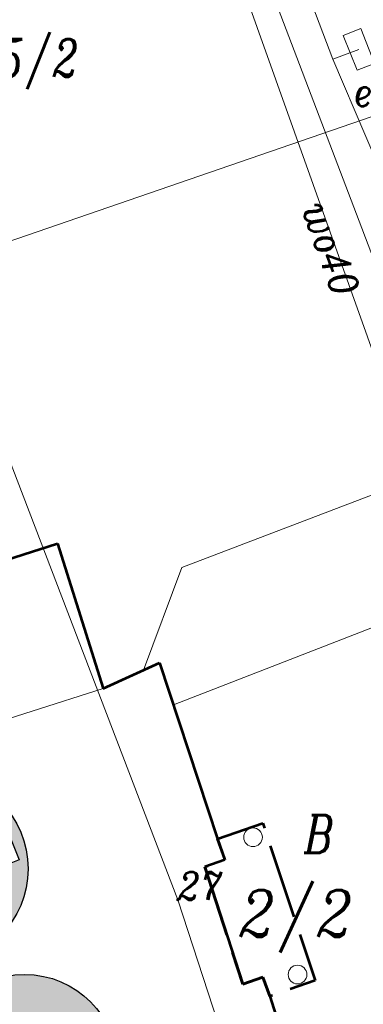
# Model space of a CAD drawing. Extents: x 779 to 3668, y -1329 to 9570.
# Tile 46 of 106: x 2302 to 2311, y -658 to -632. Entities that reach past the tile are written whole.
import ezdxf

# ---------------------------------------------------------------- set-up
doc = ezdxf.new("R2010")
doc.units = 0
doc.linetypes.add('2.0_0.5', pattern=[2.5, 2, -0.5])
doc.linetypes.add('CIĄGłA', pattern=[0])
for name, color, linetype, lineweight in [('203-punkt graniczny', 7, 'Continuous', 0), ('203-punkt graniczny-Atr103', 7, 'Continuous', 0), ('210-oznaczenie konturu użytku gruntowego', 7, 'Continuous', 0), ('211-numer działki ewidencyjnej', 7, 'Continuous', 0), ('219-działka ewidencyjna', 7, 'Continuous', 0), ('311-podpora', 7, 'Continuous', 0), ('312-budynek ewidencyjny', 7, 'Continuous', 0), ('320-blok - kondygnacja nadziemna', 7, 'Continuous', 0), ('_a_obiekty', 250, 'Continuous', 30), ('blok - nawis', 7, 'Continuous', 0), ('blok - nawis-Atr25', 7, 'Continuous', 0), ('przewód elektroenergetyczny (linia)-SEPOD', 7, 'Continuous', 0), ('przewód gazowy (linia)-SG', 7, 'Continuous', 0), ('przewód wodociągowy (linia)-SW', 7, 'Continuous', 0), ('przewód wodociągowy (linia)-SW-Atr1', 7, 'Continuous', 0), ('szafa elektroenergetyczna (punkt)-SE', 7, 'Continuous', 0), ('szafa elektroenergetyczna (punkt)-SE-Atr17', 7, 'Continuous', 0)]:
    doc.layers.add(name, color=color, linetype=linetype, lineweight=lineweight)
doc.layers.add('Y-ZNAKI', color=7, linetype='Continuous')
doc.styles.get("Standard").update_dxf_attribs({"font": 'arial.ttf'})

# ---------------------------------------------------------------- blocks, each defined once
blk = doc.blocks.new('311')
at = {"color": 0, "linetype": 'Continuous', "lineweight": -2, "ltscale": 10}
blk.add_circle((0, 0), 2.5, dxfattribs=at)
blk = doc.blocks.new('203')
at = {"linetype": 'Continuous', "lineweight": -2, "ltscale": 10}
h = blk.add_hatch(color=0, dxfattribs=at)
edge = h.paths.add_edge_path()
edge.add_arc((0, 0), 0.45, 0, 360)
blk = doc.blocks.new('US18_1')
at = {"color": 0, "linetype": 'Continuous', "lineweight": -2, "ltscale": 10}
for p, q in [((-5, -2.5), (-5, 2.5)), ((-5, 2.5), (5, 2.5)), ((5, -2.5), (5, 2.5)), ((-5, -2.5), (5, -2.5))]:
    blk.add_line(p, q, dxfattribs=at)
blk = doc.blocks.new('PZT MDCP podkład')
at = {"layer": '219-działka ewidencyjna', "color": 8, "linetype": 'Continuous', "lineweight": 13, "flags": 128}
for points in [[(2174.256406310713, 122.1964607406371), (2161.48640631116, 117.8064607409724)], [(2167.976406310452, 100.8864607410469), (2161.48640631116, 117.8064607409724)], [(2167.976406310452, 100.8864607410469), (2176.346406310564, 75.23646074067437)]]:
    blk.add_lwpolyline(points, dxfattribs=at)
at = {"layer": '312-budynek ewidencyjny', "color": 8, "linetype": 'Continuous', "lineweight": 53, "flags": 128}
for points in [[(2157.156406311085, 107.9764607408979), (2164.756406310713, 110.4064607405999)], [(2164.756406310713, 110.4064607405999), (2165.976406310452, 106.5364607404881)], [(2165.976406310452, 106.5364607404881), (2167.48640631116, 107.2164607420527)], [(2167.48640631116, 107.2164607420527), (2169.036406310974, 102.5164607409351)], [(2169.036406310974, 102.5164607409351), (2169.23640631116, 101.9564607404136)], [(2169.23640631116, 101.9564607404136), (2168.696406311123, 101.7664607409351)], [(2168.696406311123, 101.7664607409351), (2169.716406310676, 98.62646074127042)], [(2169.716406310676, 98.62646074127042), (2170.246406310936, 98.81646074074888)], [(2170.246406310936, 98.81646074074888), (2170.436406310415, 98.3064607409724)], [(2170.436406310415, 98.3064607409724), (2171.816406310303, 93.93646074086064)]]:
    blk.add_lwpolyline(points, dxfattribs=at)
at = {"layer": '320-blok - kondygnacja nadziemna', "color": 8, "linetype": 'Continuous', "lineweight": 13, "flags": 128}
for points in [[(2158.376406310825, 104.1064607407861), (2157.156406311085, 107.9764607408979), (2164.756406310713, 110.4064607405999), (2165.976406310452, 106.5364607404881), (2158.376406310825, 104.1064607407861)], [(2161.876406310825, 90.76646074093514), (2160.526406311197, 95.03646074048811), (2159.346406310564, 94.64646074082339), (2157.946406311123, 99.06646074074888), (2159.10640631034, 99.41646074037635), (2157.666406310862, 103.9064607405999), (2158.376406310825, 104.1064607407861), (2165.976406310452, 106.5364607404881), (2167.48640631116, 107.2164607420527), (2169.036406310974, 102.5164607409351), (2169.23640631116, 101.9564607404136), (2168.696406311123, 101.7664607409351), (2169.716406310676, 98.62646074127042), (2170.246406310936, 98.81646074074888), (2170.436406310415, 98.3064607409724), (2171.816406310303, 93.93646074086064), (2161.876406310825, 90.76646074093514)]]:
    blk.add_lwpolyline(points, close=True, dxfattribs=at)
at = {"layer": 'blok - nawis', "color": 8, "linetype": '2.0_0.5', "lineweight": 53, "flags": 128}
blk.add_lwpolyline([(2170.436406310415, 98.3064607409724), (2170.246406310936, 98.81646074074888), (2169.716406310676, 98.62646074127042), (2168.696406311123, 101.7664607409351), (2169.23640631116, 101.9564607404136), (2169.036406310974, 102.5164607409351), (2170.246406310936, 102.9364607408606), (2171.646406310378, 98.72646074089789), (2170.436406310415, 98.3064607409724)], close=True, dxfattribs=at)
at = {"layer": 'przewód elektroenergetyczny (linia)-SEPOD', "color": 8, "linetype": 'Continuous', "lineweight": 13, "flags": 128}
for points in [[(2181.747620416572, 152.8972612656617), (2164.096406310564, 146.1964607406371), (2166.786406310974, 137.3964607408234), (2172.116406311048, 123.3564607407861), (2181.826406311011, 100.6164607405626)], [(2172.116406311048, 123.3564607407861), (2172.816406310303, 123.6164607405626)]]:
    blk.add_lwpolyline(points, dxfattribs=at)
at = {"layer": 'przewód gazowy (linia)-SG', "color": 8, "linetype": 'Continuous', "lineweight": 13, "flags": 128}
blk.add_lwpolyline([(2164.466406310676, 142.2864607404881), (2167.396406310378, 133.2764607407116), (2175.306406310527, 112.5164607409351), (2168.086406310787, 109.7664607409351), (2167.056406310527, 107.0264607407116)], dxfattribs=at)
at = {"layer": 'przewód wodociągowy (linia)-SW', "color": 8, "linetype": 'Continuous', "lineweight": 13, "flags": 128}
blk.add_lwpolyline([(2167.85640631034, 106.0964607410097), (2175.496406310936, 109.0664607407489), (2162.73640631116, 144.8164607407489), (2161.836406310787, 146.8264607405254)], dxfattribs=at)
at = {"layer": '203-punkt graniczny', "color": 8, "linetype": 'Continuous', "lineweight": 13, "xscale": 0.1, "yscale": 0.1, "zscale": 0.1}
blk.add_blockref('203', (2167.976406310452, 100.8864607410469), dxfattribs=at)
at = {"layer": '311-podpora', "color": 8, "linetype": 'Continuous', "lineweight": 13, "xscale": 0.1, "yscale": 0.1, "zscale": 0.1}
for p in [(2169.98640631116, 102.5564607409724), (2171.176406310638, 98.8864607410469)]:
    blk.add_blockref('311', p, dxfattribs=at)
at = {"layer": 'szafa elektroenergetyczna (punkt)-SE', "color": 8, "linetype": 'Continuous', "lineweight": 13, "xscale": 0.1, "yscale": 0.1, "zscale": 0.1, "rotation": 291.516}
blk.add_blockref('US18_1', (2172.816406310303, 123.6164607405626), dxfattribs=at)
at = {"layer": '203-punkt graniczny-Atr103', "color": 8, "lineweight": 13, "insert": (2167.976406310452, 100.8864607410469), "char_height": 0.75, "attachment_point": 7, "line_spacing_factor": 0.6}
blk.add_mtext('\\FITALIC_1250;\\H1x;\\W0.9;27', dxfattribs=at)
blk.add_mtext('\\FITALIC_1250;\\H1x;\\W0.9;27', dxfattribs=at)
at = {"layer": '210-oznaczenie konturu użytku gruntowego', "color": 8, "linetype": 'Continuous', "lineweight": 13, "insert": (2171.35640631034, 102.143127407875), "char_height": 1, "attachment_point": 7, "line_spacing_factor": 0.6}
blk.add_mtext('\\FITALIC_1250;\\H1x;\\W0.79;B', dxfattribs=at)
at = {"layer": '211-numer działki ewidencyjnej', "color": 8, "linetype": 'Continuous', "lineweight": 13, "insert": (2161.746406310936, 123.8864607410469), "char_height": 1, "attachment_point": 1, "line_spacing_factor": 0.6}
blk.add_mtext('\\FITALIC_1250;\\H1x;\\W0.79;105/2', dxfattribs=at)
at = {"layer": 'blok - nawis-Atr25', "color": 8, "lineweight": 13, "insert": (2169.60640631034, 99.47979407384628), "char_height": 1.25, "attachment_point": 7, "line_spacing_factor": 0.6}
blk.add_mtext('\\FITALIC_1250;\\H1x;\\W0.9;2/2', dxfattribs=at)
at = {"layer": 'przewód wodociągowy (linia)-SW-Atr1', "color": 8, "lineweight": 13, "insert": (2171.638624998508, 119.4945971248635), "char_height": 0.75, "attachment_point": 4, "rotation": 289.567, "line_spacing_factor": 0.6}
blk.add_mtext('\\FITALIC_1250;\\H1x;\\W0.9;wo40', dxfattribs=at)
at = {"layer": 'szafa elektroenergetyczna (punkt)-SE-Atr17', "color": 8, "lineweight": 13, "insert": (2172.676022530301, 122.0951243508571), "char_height": 0.75, "attachment_point": 7, "line_spacing_factor": 0.6}
blk.add_mtext('\\FITALIC_1250;\\H1x;\\W0.9;eo', dxfattribs=at)
blk = doc.blocks.new('B2')
at = {"layer": 'Y-ZNAKI'}
h = blk.add_hatch(color=1, dxfattribs=at)
h.paths.add_polyline_path([(-2.513491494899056, 0, 1), (2.513491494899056, 0, 1)])
h.paths.add_polyline_path([(2.174285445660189, 0.6307080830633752), (2.174654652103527, -0.6357906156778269), (-2.201135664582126, -0.6370016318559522), (-2.200964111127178, 0.6307080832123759)], flags=16)
at = {"layer": 'Y-ZNAKI', "linetype": 'ByBlock'}
for p, q in [((-2.201135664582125, -0.6370016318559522), (-2.200964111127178, 0.6307080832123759)), ((-2.200964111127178, 0.6307080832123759), (2.174285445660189, 0.6307080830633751)), ((2.174285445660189, 0.6307080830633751), (2.174654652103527, -0.635790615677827)), ((2.174654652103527, -0.635790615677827), (-2.201135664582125, -0.6370016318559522))]:
    blk.add_line(p, q, dxfattribs=at)
blk.add_circle((0, 0), 2.513491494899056, dxfattribs=at)
blk = doc.blocks.new('c4')
at = {"layer": 'Y-ZNAKI'}
h = blk.add_hatch(color=5, dxfattribs=at)
h.dxf.hatch_style = 1
h.paths.add_polyline_path([(-2.498992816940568, 0, 1), (2.498992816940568, 0, 1)])
h.paths.add_polyline_path([(1.21694360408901, -0.2964841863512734), (1.216943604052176, -1.847587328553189), (0.4669437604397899, -1.847587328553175), (0.466943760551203, -0.3337247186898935, 0.3274796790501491), (0.1607978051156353, 0.02741237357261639), (-0.6480563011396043, 0.02741237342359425), (-0.6480563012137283, -0.742587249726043), (-2.153056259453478, 0.3974126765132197), (-0.6480563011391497, 1.512412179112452), (-0.6480563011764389, 0.7774124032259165), (0.197126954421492, 0.7774124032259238, -0.374564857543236)], flags=16)
h = blk.add_hatch(color=255, dxfattribs=at)
h.dxf.hatch_style = 1
h.paths.add_polyline_path([(-0.6480563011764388, 0.7774124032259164), (-0.6480563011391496, 1.512412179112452), (-2.153056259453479, 0.3974126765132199), (-0.6480563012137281, -0.7425872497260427), (-0.6480563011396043, 0.02741237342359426), (0.1607978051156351, 0.02741237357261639, -0.3274796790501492), (0.466943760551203, -0.3337247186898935), (0.4669437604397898, -1.847587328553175), (1.216943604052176, -1.847587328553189), (1.21694360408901, -0.2964841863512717, 0.3745648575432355), (0.197126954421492, 0.7774124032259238)])
blk.add_lwpolyline([(-2.153056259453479, 0.3974126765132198), (-0.6480563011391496, 1.512412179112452), (-0.6480563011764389, 0.7774124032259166), (0.197126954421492, 0.7774124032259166, -0.3745648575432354), (1.21694360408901, -0.2964841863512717), (1.216943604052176, -1.847587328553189), (0.4669437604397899, -1.847587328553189), (0.466943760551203, -0.3337247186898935, 0.3274796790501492), (0.1607978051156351, 0.02741237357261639), (-0.6480563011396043, 0.02741237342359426), (-0.6480563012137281, -0.7425872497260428)], format="xyb", close=True, dxfattribs=at)
blk.add_circle((0, 0), 2.498992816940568, dxfattribs=at)

msp = doc.modelspace()

# ---------------------------------------------------------------- block references
at = {"layer": '_a_obiekty', "color": 18, "linetype": 'CIĄGłA', "lineweight": 5, "true_color": 0x000000}
msp.add_blockref('PZT MDCP podkład', (138.054574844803, -756.2018294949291), dxfattribs=at)
at = {"layer": 'Y-ZNAKI'}
for name, p, rotation in [('B2', (2299.514370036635, -654.4866468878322), 202.053387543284), ('c4', (2301.931886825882, -659.8113496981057), 18.35257707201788)]:
    msp.add_blockref(name, p, dxfattribs=dict(at, rotation=rotation))

doc.saveas('drawing.dxf')
